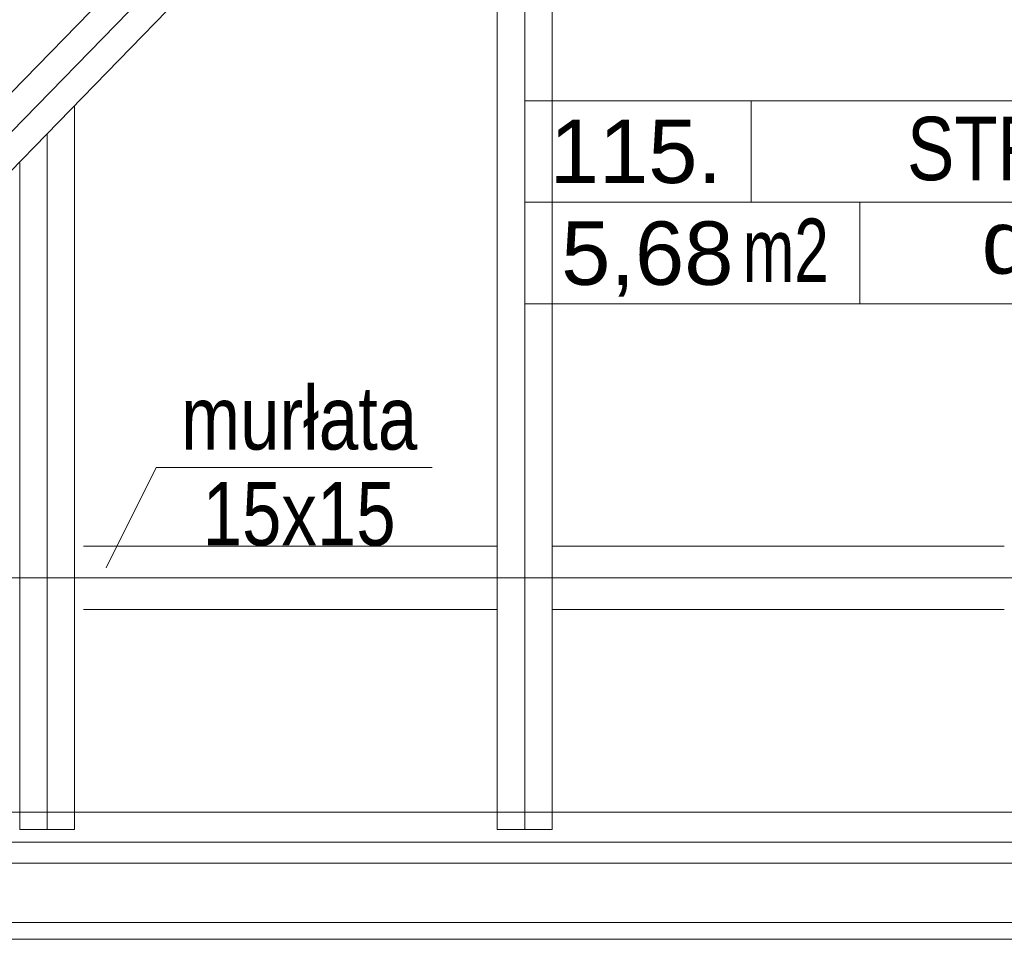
# Model space of a CAD drawing. Header units: millimetres. Extents: x -573548 to 674770, y -210017 to -47794.
# Tile 7 of 234: x 83766 to 86096, y -155323 to -153147. Entities that reach past the tile are written whole.
import ezdxf
from ezdxf.enums import TextEntityAlignment as Align

# ---------------------------------------------------------------- set-up
doc = ezdxf.new("R2010")
doc.units = ezdxf.units.MM
for name, color, linetype, lineweight in [('A.05 RZUT 1 PIĘTRA_is$0$A-OPISY-2_Nr_pióra__2', 8, 'Continuous', 9), ('A.05 RZUT 1 PIĘTRA_is$0$A-OPISY-3_Nr_pióra__6', 8, 'Continuous', 9), ('A.05 RZUT 1 PIĘTRA_is$0$detalokna_Nr_pióra__8', 8, 'Continuous', 9), ('A.05 RZUT 1 PIĘTRA_is$0$Nowe_00 ZMIANY_Nr_pióra__59', 8, 'Continuous', 9), ('A.05 RZUT 1 PIĘTRA_is$0$opisy inne_Nr_pióra__1', 8, 'Continuous', 9), ('A.05 RZUT 1 PIĘTRA_is$0$OSIE_Nr_pióra__1', 8, 'Continuous', 9), ('A.05 RZUT 1 PIĘTRA_is$0$podwaliny_Nr_pióra__7', 8, 'Continuous', 9), ('A.05 RZUT 1 PIĘTRA_is$0$Structural - Grid', 8, 'Continuous', 9), ('A.05 RZUT 1 PIĘTRA_is$0$Structural - Grid_Nr_pióra__17', 8, 'Continuous', 9), ('A.05 RZUT 1 PIĘTRA_is$0$WIDOK_Nr_pióra__1', 8, 'Continuous', 9), ('A.05 RZUT 1 PIĘTRA_is$0$WIDOK_Nr_pióra__3', 8, 'Continuous', 9), ('A.05 RZUT 1 PIĘTRA_is$0$wiezba_Nr_pióra__2', 8, 'Continuous', 9)]:
    doc.layers.add(name, color=color, linetype=linetype, lineweight=lineweight)
doc.styles.add('A.05 RZUT 1 PIĘTRA_is$0$STYL_AUTOMATYCZNY_1', font='arial.ttf')
doc.styles.add('A.05 RZUT 1 PIĘTRA_is$0$STYL_AUTOMATYCZNY_4', font='arial.ttf', dxfattribs={"width": 0.8})
doc.styles.add('A.05 RZUT 1 PIĘTRA_is$0$STYL_AUTOMATYCZNY_5', font='arial.ttf', dxfattribs={"width": 0.7})

# ---------------------------------------------------------------- blocks, each defined once
blk = doc.blocks.new('A.05 RZUT 1 PIĘTRA_is$0$Standardowy znacznik osi_3')
at = {"layer": 'A.05 RZUT 1 PIĘTRA_is$0$Structural - Grid_Nr_pióra__17'}
blk.add_line((2962.2, 0), (40906.6, 0), dxfattribs=at)
at = {"layer": 'A.05 RZUT 1 PIĘTRA_is$0$Structural - Grid_Nr_pióra__17', "style": 'A.05 RZUT 1 PIĘTRA_is$0$STYL_AUTOMATYCZNY_1'}
for tag, p in [('AC_MarkerText_1_0', (-250, -335)), ('AC_MarkerText_1_1', (44118.7, -335))]:
    blk.add_attdef(tag, text='', height=350, rotation=180, dxfattribs=at).set_placement(p, align=Align.TOP_CENTER)
blk = doc.blocks.new('A.05 RZUT 1 PIĘTRA_is')
at = {"layer": 'A.05 RZUT 1 PIĘTRA_is$0$A-OPISY-3_Nr_pióra__6'}
for p, q in [((85781.6, -103339), (85781.6, -103579.1)), ((85245.5, -103579), (87245.4, -103579)), ((86038.4, -103579.1), (86038.4, -103819))]:
    blk.add_line(p, q, dxfattribs=at)
blk.add_lwpolyline([(85245.5, -103819), (85245.5, -103339), (87245.4, -103339), (87245.4, -103819)], close=True, dxfattribs=at)
at = {"layer": 'A.05 RZUT 1 PIĘTRA_is$0$detalokna_Nr_pióra__8'}
blk.add_line((87564.1, -105092.8), (82424.1, -105092.8), dxfattribs=at)
at = {"layer": 'A.05 RZUT 1 PIĘTRA_is$0$Nowe_00 ZMIANY_Nr_pióra__59', "flags": 128}
blk.add_lwpolyline([(82378.1, -101162.8), (86069.2, -101163), (86069.2, -101123), (87762.4, -101122.8), (87762.4, -102100.8), (87662.4, -102100.8), (87662.4, -102410.8), (87574.3, -102411.9), (87574.3, -103580.4), (87592.9, -104560.9), (87592.9, -105142.8), (82378.1, -105142.8)], close=True, dxfattribs=at)
at = {"layer": 'A.05 RZUT 1 PIĘTRA_is$0$opisy inne_Nr_pióra__1'}
blk.add_lwpolyline([(85026.6, -104206.7), (84373.6, -104206.7), (84254.8, -104444.3)], dxfattribs=at)
at = {"layer": 'A.05 RZUT 1 PIĘTRA_is$0$OSIE_Nr_pióra__1'}
for p, q in [((82472.9, -105011.5), (86323.1, -101059.5)), ((85245.5, -105062.8), (85245.5, -102258.8)), ((84115.5, -105062.8), (84115.5, -103418.7)), ((87558.9, -104467.9), (83015.3, -104467.9))]:
    blk.add_line(p, q, dxfattribs=at)
at = {"layer": 'A.05 RZUT 1 PIĘTRA_is$0$podwaliny_Nr_pióra__7'}
for p, q in [((84201.3, -104392.9), (85180.5, -104392.9)), ((86380.5, -104392.9), (85310.5, -104392.9)), ((84201.3, -104542.9), (85180.5, -104542.9)), ((86380.5, -104542.9), (85310.5, -104542.9))]:
    blk.add_line(p, q, dxfattribs=at)
at = {"layer": 'A.05 RZUT 1 PIĘTRA_is$0$WIDOK_Nr_pióra__1'}
blk.add_line((87564.1, -105322.8), (82194.1, -105322.8), dxfattribs=at)
blk.add_lwpolyline([(87592.9, -105282.8), (82238.1, -105282.8), (82238.1, -101162.8)], dxfattribs=at)
at = {"layer": 'A.05 RZUT 1 PIĘTRA_is$0$WIDOK_Nr_pióra__3'}
blk.add_lwpolyline([(87592.9, -105142.8), (82378.1, -105142.8), (82378.1, -101162.8)], dxfattribs=at)
at = {"layer": 'A.05 RZUT 1 PIĘTRA_is$0$wiezba_Nr_pióra__2'}
for p, q in [((82427.5, -104964.9), (86161.5, -101132.3)), ((82518.2, -105058.1), (86253.7, -101218.9)), ((85310.5, -102192.1), (85310.5, -105062.8)), ((85180.5, -102325.5), (85180.5, -105062.8)), ((84180.5, -103352), (84180.5, -105062.8)), ((84050.5, -103485.4), (84050.5, -105062.8)), ((84180.5, -105062.8), (84050.5, -105062.8)), ((85310.5, -105062.8), (85180.5, -105062.8))]:
    blk.add_line(p, q, dxfattribs=at)
at = {"layer": 'A.05 RZUT 1 PIĘTRA_is$0$Structural - Grid', "zscale": 1000, "rotation": 180}
blk.add_blockref('A.05 RZUT 1 PIĘTRA_is$0$Standardowy znacznik osi_3', (121686.6, -105021.8), dxfattribs=at)
at = {"layer": 'A.05 RZUT 1 PIĘTRA_is$0$A-OPISY-2_Nr_pióra__2', "char_height": 150}
for s, insert, attachment_point, style in [('\\A1;{\\pql;\\fArial|b0|i0|c238|p0;\\W0.800000;STRYCH 2}', (86150.4, -103529), 7, 'A.05 RZUT 1 PIĘTRA_is$0$STYL_AUTOMATYCZNY_4'), ('\\A1;{\\pql;\\fArial|b0|i0|c238|p0;\\W1.000000;115.}', (85304.8, -103535.7), 7, 'A.05 RZUT 1 PIĘTRA_is$0$STYL_AUTOMATYCZNY_1'), ('\\A1;{\\pql;\\fArial|b0|i0|c238|p0;\\W1.000000;deski}', (86326.9, -103750.1), 7, 'A.05 RZUT 1 PIĘTRA_is$0$STYL_AUTOMATYCZNY_1'), ('\\A1;{\\pqr;\\fArial|b0|i0|c238|p0;\\W0.700000;m2}', (85965.1, -103617.6), 3, 'A.05 RZUT 1 PIĘTRA_is$0$STYL_AUTOMATYCZNY_5'), ('\\A1;{\\pql;\\fArial|b0|i0|c238|p0;\\W1.000000;5,68}', (85331.8, -103802.3), 7, 'A.05 RZUT 1 PIĘTRA_is$0$STYL_AUTOMATYCZNY_1')]:
    blk.add_mtext(s, dxfattribs=dict(at, insert=insert, attachment_point=attachment_point, style=style))
at = {"layer": 'A.05 RZUT 1 PIĘTRA_is$0$opisy inne_Nr_pióra__1', "insert": (84711.8, -104203.6), "char_height": 150, "attachment_point": 5, "line_spacing_factor": 0.906268, "style": 'A.05 RZUT 1 PIĘTRA_is$0$STYL_AUTOMATYCZNY_4'}
blk.add_mtext('\\A1;{\\pqc;\\fArial|b0|i0|c238|p0;\\W0.800000;murłata \\P\\pqc;\\fArial|b0|i0|c238|p0;\\W0.800000;15x15}', dxfattribs=at)

msp = doc.modelspace()

# ---------------------------------------------------------------- block references
at = {"color": 150}
msp.add_blockref('A.05 RZUT 1 PIĘTRA_is', (-284.4, -50000), dxfattribs=at)

doc.saveas('drawing.dxf')
